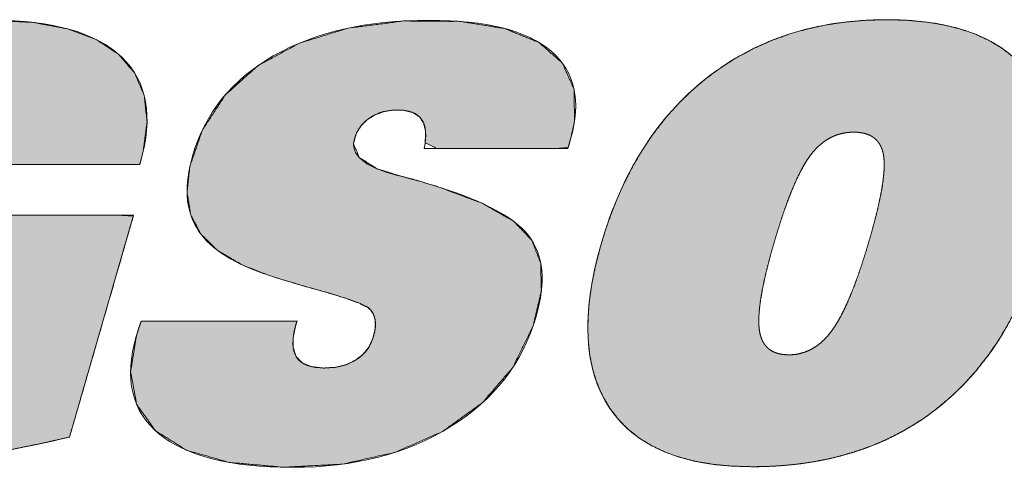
# Model space of a CAD drawing. Header units: millimetres. Extents: x 6 to 292, y 5 to 204.
# Tile 15 of 24: x 183.22 to 188.91, y 27.4 to 29.99. Entities that reach past the tile are written whole.
import ezdxf

# ---------------------------------------------------------------- set-up
doc = ezdxf.new("R2010")
doc.units = ezdxf.units.MM
doc.layers.add('细实线', color=7, linetype='Continuous')
doc.layers.add('阴影线', color=7, linetype='Continuous')

# ---------------------------------------------------------------- blocks, each defined once
blk = doc.blocks.new('DEGSON-LOGO')
at = {"layer": '阴影线', "linetype": 'Continuous', "lineweight": 5}
h = blk.add_hatch(color=7, dxfattribs=at)
edge = h.paths.add_edge_path()
edge.add_spline(control_points=[(12.8619, 1.9165), (12.8891, 1.9289), (12.9176, 1.9381), (12.9475, 1.9443)], knot_values=[0.28, 0.28, 0.28, 0.28, 0.31, 0.31, 0.31, 0.31], degree=3, periodic=0)
edge.add_spline(control_points=[(12.9475, 1.9443), (12.9773, 1.9505), (13.0086, 1.9536), (13.0411, 1.9536)], knot_values=[0.25, 0.25, 0.25, 0.25, 0.28, 0.28, 0.28, 0.28], degree=3, periodic=0)
edge.add_spline(control_points=[(13.0411, 1.9536), (13.0582, 1.9536), (13.0742, 1.9526), (13.0892, 1.9505)], knot_values=[0.22, 0.22, 0.22, 0.22, 0.25, 0.25, 0.25, 0.25], degree=3, periodic=0)
edge.add_spline(control_points=[(13.0892, 1.9505), (13.1042, 1.9485), (13.1181, 1.9454), (13.1309, 1.9413)], knot_values=[0.19, 0.19, 0.19, 0.19, 0.22, 0.22, 0.22, 0.22], degree=3, periodic=0)
edge.add_spline(control_points=[(13.1309, 1.9413), (13.1437, 1.9372), (13.1554, 1.932), (13.1661, 1.9259)], knot_values=[0.16, 0.16, 0.16, 0.16, 0.19, 0.19, 0.19, 0.19], degree=3, periodic=0)
edge.add_spline(control_points=[(13.1661, 1.9259), (13.1767, 1.9198), (13.1863, 1.9126), (13.1948, 1.9045)], knot_values=[0.129997, 0.129997, 0.129997, 0.129997, 0.16, 0.16, 0.16, 0.16], degree=3, periodic=0)
edge.add_spline(control_points=[(13.1948, 1.9045), (13.1962, 1.9032), (13.1976, 1.9018), (13.1989, 1.9004), (13.2057, 1.8932), (13.2115, 1.8854), (13.2164, 1.8771)], knot_values=[0.1, 0.1, 0.1, 0.1, 0.104997, 0.104997, 0.104997, 0.129997, 0.129997, 0.129997, 0.129997], degree=3, periodic=0)
edge.add_spline(control_points=[(13.2164, 1.8771), (13.2223, 1.867), (13.2269, 1.8562), (13.2302, 1.8445)], knot_values=[0.070003, 0.070003, 0.070003, 0.070003, 0.1, 0.1, 0.1, 0.1], degree=3, periodic=0)
edge.add_spline(control_points=[(13.2302, 1.8445), (13.2334, 1.8329), (13.2354, 1.8204), (13.2361, 1.8071)], knot_values=[0.04, 0.04, 0.04, 0.04, 0.070003, 0.070003, 0.070003, 0.070003], degree=3, periodic=0)
edge.add_spline(control_points=[(13.2361, 1.8071), (13.2367, 1.7938), (13.2361, 1.7798), (13.2342, 1.7649)], knot_values=[0.01, 0.01, 0.01, 0.01, 0.04, 0.04, 0.04, 0.04], degree=3, periodic=0)
edge.add_line((13.2342, 1.7649), (13.2926, 1.7497))
edge.add_line((13.2926, 1.7497), (13.5436, 1.7497))
edge.add_line((13.5436, 1.7497), (13.8559, 1.7497))
edge.add_line((13.8559, 1.7497), (14.0825, 1.7497))
edge.add_line((14.0825, 1.7497), (14.1179, 1.7502))
edge.add_line((14.1179, 1.7502), (14.1189, 1.7536))
edge.add_line((14.1189, 1.7536), (14.1202, 1.7583))
edge.add_line((14.1202, 1.7583), (14.1213, 1.7621))
edge.add_line((14.1213, 1.7621), (14.1376, 1.825))
edge.add_line((14.1376, 1.825), (14.1601, 1.9968))
edge.add_line((14.1601, 1.9968), (14.1438, 2.1478))
edge.add_line((14.1438, 2.1478), (14.0889, 2.2778))
edge.add_line((14.0889, 2.2778), (13.9953, 2.3869))
edge.add_line((13.9953, 2.3869), (13.8656, 2.4728))
edge.add_line((13.8656, 2.4728), (13.701, 2.5342))
edge.add_line((13.701, 2.5342), (13.5014, 2.5711))
edge.add_line((13.5014, 2.5711), (13.267, 2.5834))
edge.add_line((13.267, 2.5834), (12.954, 2.5641))
edge.add_line((12.954, 2.5641), (12.6649, 2.5061))
edge.add_line((12.6649, 2.5061), (12.4, 2.4095))
edge.add_line((12.4, 2.4095), (12.1592, 2.2743))
edge.add_line((12.1592, 2.2743), (11.9458, 2.1032))
edge.add_line((11.9458, 2.1032), (11.7659, 1.9008))
edge.add_line((11.7659, 1.9008), (11.6198, 1.6671))
edge.add_line((11.6198, 1.6671), (11.5076, 1.4022))
edge.add_line((11.5076, 1.4022), (11.4327, 1.1202))
edge.add_line((11.4327, 1.1202), (11.4055, 0.8641))
edge.add_line((11.4055, 0.8641), (11.4269, 0.6371))
edge.add_line((11.4269, 0.6371), (11.4967, 0.4392))
edge.add_line((11.4967, 0.4392), (11.6141, 0.2719))
edge.add_line((11.6141, 0.2719), (11.773, 0.1438))
edge.add_line((11.773, 0.1438), (11.9725, 0.0562))
edge.add_line((11.9725, 0.0562), (12.2126, 0.009))
edge.add_line((12.2126, 0.009), (12.4416, 0.0003))
edge.add_line((12.4416, 0.0003), (12.5843, 0.0044))
edge.add_line((12.5843, 0.0044), (12.732, 0.0137))
edge.add_line((12.732, 0.0137), (12.8847, 0.0281))
edge.add_line((12.8847, 0.0281), (13.0423, 0.0476))
edge.add_line((13.0423, 0.0476), (13.204, 0.0721))
edge.add_line((13.204, 0.0721), (13.3696, 0.1014))
edge.add_line((13.3696, 0.1014), (13.5389, 0.1357))
edge.add_line((13.5389, 0.1357), (13.7121, 0.175))
edge.add_line((13.7121, 0.175), (13.7269, 0.2259))
edge.add_line((13.7269, 0.2259), (13.7659, 0.3612))
edge.add_line((13.7659, 0.3612), (13.8216, 0.554))
edge.add_line((13.8216, 0.554), (13.8863, 0.7779))
edge.add_line((13.8863, 0.7779), (13.9523, 1.0061))
edge.add_line((13.9523, 1.0061), (14.0118, 1.2123))
edge.add_line((14.0118, 1.2123), (14.0573, 1.3697))
edge.add_line((14.0573, 1.3697), (14.081, 1.4517))
edge.add_line((14.081, 1.4517), (13.9958, 1.4577))
edge.add_spline(control_points=[(13.9958, 1.4577), (13.7508, 1.4577), (13.0596, 1.4577), (12.8671, 1.4577)], knot_values=[0.12, 0.12, 0.12, 0.12, 0.84, 0.84, 0.84, 0.84], degree=3, periodic=0)
edge.add_line((12.8671, 1.4577), (12.8112, 1.4382))
edge.add_line((12.8112, 1.4382), (12.7749, 1.3127))
edge.add_line((12.7749, 1.3127), (12.725, 1.1397))
edge.add_line((12.725, 1.1397), (12.6848, 1.0006))
edge.add_line((12.6848, 1.0006), (12.6811, 0.9669))
edge.add_spline(control_points=[(12.6811, 0.9669), (12.7161, 0.9669), (12.8952, 0.9669), (12.9714, 0.9669)], knot_values=[0.2, 0.2, 0.2, 0.2, 0.92, 0.92, 0.92, 0.92], degree=3, periodic=0)
edge.add_line((12.9714, 0.9669), (13.0054, 0.9656))
edge.add_line((13.0054, 0.9656), (12.9901, 0.9125))
edge.add_line((12.9901, 0.9125), (12.9623, 0.8162))
edge.add_line((12.9623, 0.8162), (12.9356, 0.7238))
edge.add_line((12.9356, 0.7238), (12.9237, 0.6825))
edge.add_spline(control_points=[(12.9237, 0.6825), (12.9115, 0.676), (12.8994, 0.6698), (12.8873, 0.6641)], knot_values=[0.97, 0.97, 0.97, 0.97, 1, 1, 1, 1], degree=3, periodic=0)
edge.add_spline(control_points=[(12.8873, 0.6641), (12.8753, 0.6584), (12.8633, 0.6531), (12.8513, 0.6481)], knot_values=[0.94, 0.94, 0.94, 0.94, 0.97, 0.97, 0.97, 0.97], degree=3, periodic=0)
edge.add_spline(control_points=[(12.8513, 0.6481), (12.8394, 0.6432), (12.8275, 0.6387), (12.8157, 0.6347)], knot_values=[0.91, 0.91, 0.91, 0.91, 0.94, 0.94, 0.94, 0.94], degree=3, periodic=0)
edge.add_spline(control_points=[(12.8157, 0.6347), (12.8039, 0.6306), (12.7922, 0.627), (12.7805, 0.6238)], knot_values=[0.88, 0.88, 0.88, 0.88, 0.91, 0.91, 0.91, 0.91], degree=3, periodic=0)
edge.add_spline(control_points=[(12.7805, 0.6238), (12.7786, 0.6232), (12.7767, 0.6227), (12.7747, 0.6222), (12.765, 0.6195), (12.7554, 0.6171), (12.7458, 0.615)], knot_values=[0.85, 0.85, 0.85, 0.85, 0.855, 0.855, 0.855, 0.88, 0.88, 0.88, 0.88], degree=3, periodic=0)
edge.add_spline(control_points=[(12.7458, 0.615), (12.7342, 0.6125), (12.7228, 0.6104), (12.7113, 0.6086)], knot_values=[0.82, 0.82, 0.82, 0.82, 0.85, 0.85, 0.85, 0.85], degree=3, periodic=0)
edge.add_spline(control_points=[(12.7113, 0.6086), (12.6999, 0.6069), (12.6885, 0.6055), (12.6772, 0.6045)], knot_values=[0.79, 0.79, 0.79, 0.79, 0.82, 0.82, 0.82, 0.82], degree=3, periodic=0)
edge.add_spline(control_points=[(12.6772, 0.6045), (12.6659, 0.6035), (12.6547, 0.6029), (12.6435, 0.6027)], knot_values=[0.76, 0.76, 0.76, 0.76, 0.79, 0.79, 0.79, 0.79], degree=3, periodic=0)
edge.add_spline(control_points=[(12.6435, 0.6027), (12.6398, 0.6026), (12.6361, 0.6025), (12.6324, 0.6025), (12.6117, 0.6025), (12.5924, 0.6038), (12.5743, 0.6062)], knot_values=[0.73, 0.73, 0.73, 0.73, 0.74, 0.74, 0.74, 0.76, 0.76, 0.76, 0.76], degree=3, periodic=0)
edge.add_spline(control_points=[(12.5743, 0.6062), (12.5472, 0.6099), (12.5231, 0.6164), (12.502, 0.6256)], knot_values=[0.7, 0.7, 0.7, 0.7, 0.73, 0.73, 0.73, 0.73], degree=3, periodic=0)
edge.add_spline(control_points=[(12.502, 0.6256), (12.4808, 0.6348), (12.4626, 0.6468), (12.4473, 0.6615)], knot_values=[0.669998, 0.669998, 0.669998, 0.669998, 0.7, 0.7, 0.7, 0.7], degree=3, periodic=0)
edge.add_spline(control_points=[(12.4473, 0.6615), (12.432, 0.6762), (12.4196, 0.6937), (12.4101, 0.7139)], knot_values=[0.64, 0.64, 0.64, 0.64, 0.669998, 0.669998, 0.669998, 0.669998], degree=3, periodic=0)
edge.add_spline(control_points=[(12.4101, 0.7139), (12.4054, 0.724), (12.4014, 0.7348), (12.3981, 0.7462), (12.3948, 0.7577), (12.3922, 0.7702), (12.3903, 0.7836)], knot_values=[0.61, 0.61, 0.61, 0.61, 0.625, 0.625, 0.625, 0.64, 0.64, 0.64, 0.64], degree=3, periodic=0)
edge.add_spline(control_points=[(12.3903, 0.7836), (12.3865, 0.8106), (12.3854, 0.8415), (12.3871, 0.8765)], knot_values=[0.58, 0.58, 0.58, 0.58, 0.61, 0.61, 0.61, 0.61], degree=3, periodic=0)
edge.add_spline(control_points=[(12.3871, 0.8765), (12.3887, 0.9115), (12.3932, 0.9505), (12.4003, 0.9935)], knot_values=[0.55, 0.55, 0.55, 0.55, 0.58, 0.58, 0.58, 0.58], degree=3, periodic=0)
edge.add_spline(control_points=[(12.4003, 0.9935), (12.4075, 1.0365), (12.4174, 1.0836), (12.43, 1.1347)], knot_values=[0.52, 0.52, 0.52, 0.52, 0.55, 0.55, 0.55, 0.55], degree=3, periodic=0)
edge.add_spline(control_points=[(12.43, 1.1347), (12.4385, 1.1687), (12.4481, 1.2046), (12.459, 1.2422), (12.465, 1.263), (12.471, 1.2832), (12.4771, 1.303)], knot_values=[0.49, 0.49, 0.49, 0.49, 0.51, 0.51, 0.51, 0.52, 0.52, 0.52, 0.52], degree=3, periodic=0)
edge.add_spline(control_points=[(12.4771, 1.303), (12.4954, 1.3624), (12.514, 1.4173), (12.5331, 1.4679)], knot_values=[0.46, 0.46, 0.46, 0.46, 0.49, 0.49, 0.49, 0.49], degree=3, periodic=0)
edge.add_spline(control_points=[(12.5331, 1.4679), (12.5521, 1.5184), (12.5715, 1.5646), (12.5913, 1.6065)], knot_values=[0.43, 0.43, 0.43, 0.43, 0.46, 0.46, 0.46, 0.46], degree=3, periodic=0)
edge.add_spline(control_points=[(12.5913, 1.6065), (12.6112, 1.6483), (12.6314, 1.6858), (12.652, 1.7189)], knot_values=[0.4, 0.4, 0.4, 0.4, 0.43, 0.43, 0.43, 0.43], degree=3, periodic=0)
edge.add_spline(control_points=[(12.652, 1.7189), (12.6691, 1.7465), (12.6866, 1.7711), (12.7043, 1.7926), (12.7078, 1.7969), (12.7114, 1.8011), (12.715, 1.8052)], knot_values=[0.37, 0.37, 0.37, 0.37, 0.395, 0.395, 0.395, 0.4, 0.4, 0.4, 0.4], degree=3, periodic=0)
edge.add_spline(control_points=[(12.715, 1.8052), (12.7368, 1.8299), (12.76, 1.8515), (12.7844, 1.8701)], knot_values=[0.34, 0.34, 0.34, 0.34, 0.37, 0.37, 0.37, 0.37], degree=3, periodic=0)
edge.add_spline(control_points=[(12.7844, 1.8701), (12.8089, 1.8886), (12.8348, 1.9041), (12.8619, 1.9165)], knot_values=[0.31, 0.31, 0.31, 0.31, 0.34, 0.34, 0.34, 0.34], degree=3, periodic=0)
h = blk.add_hatch(color=7, dxfattribs=at)
edge = h.paths.add_edge_path()
edge.add_line((15.9675, 2.577), (15.6421, 2.5794))
edge.add_line((15.6421, 2.5794), (15.3214, 2.5378))
edge.add_line((15.3214, 2.5378), (15.0404, 2.4513))
edge.add_line((15.0404, 2.4513), (14.8002, 2.3207))
edge.add_line((14.8002, 2.3207), (14.6121, 2.1521))
edge.add_line((14.6121, 2.1521), (14.4788, 1.9471))
edge.add_line((14.4788, 1.9471), (14.4074, 1.7386))
edge.add_line((14.4074, 1.7386), (14.3915, 1.5892))
edge.add_line((14.3915, 1.5892), (14.4125, 1.4593))
edge.add_line((14.4125, 1.4593), (14.4708, 1.3483))
edge.add_line((14.4708, 1.3483), (14.5694, 1.2521))
edge.add_line((14.5694, 1.2521), (14.7093, 1.1698))
edge.add_line((14.7093, 1.1698), (14.856, 1.1121))
edge.add_line((14.856, 1.1121), (14.9501, 1.0822))
edge.add_line((14.9501, 1.0822), (15.0634, 1.0486))
edge.add_line((15.0634, 1.0486), (15.1439, 1.0259))
edge.add_spline(control_points=[(15.1439, 1.0259), (15.1485, 1.0246), (15.1532, 1.0233), (15.1579, 1.022), (15.1704, 1.0185), (15.1824, 1.0151), (15.1941, 1.0117)], knot_values=[0.493571, 0.493571, 0.493571, 0.493571, 0.495999, 0.495999, 0.495999, 0.502428, 0.502428, 0.502428, 0.502428], degree=3, periodic=0)
edge.add_spline(control_points=[(15.1941, 1.0117), (15.2368, 0.9994), (15.2743, 0.9879), (15.3065, 0.9773)], knot_values=[0.47, 0.47, 0.47, 0.47, 0.493571, 0.493571, 0.493571, 0.493571], degree=3, periodic=0)
edge.add_spline(control_points=[(15.3065, 0.9773), (15.3387, 0.9667), (15.3656, 0.9569), (15.3873, 0.9479)], knot_values=[0.446429, 0.446429, 0.446429, 0.446429, 0.47, 0.47, 0.47, 0.47], degree=3, periodic=0)
edge.add_spline(control_points=[(15.3873, 0.9479), (15.4038, 0.941), (15.4172, 0.9347), (15.4276, 0.9287), (15.4297, 0.9275), (15.4316, 0.9263), (15.4335, 0.925)], knot_values=[0.422857, 0.422857, 0.422857, 0.422857, 0.440714, 0.440714, 0.440714, 0.446429, 0.446429, 0.446429, 0.446429], degree=3, periodic=0)
edge.add_spline(control_points=[(15.4335, 0.925), (15.4413, 0.9196), (15.4482, 0.9135), (15.454, 0.9067)], knot_values=[0.399284, 0.399284, 0.399284, 0.399284, 0.422857, 0.422857, 0.422857, 0.422857], degree=3, periodic=0)
edge.add_spline(control_points=[(15.454, 0.9067), (15.4599, 0.8998), (15.4647, 0.8921), (15.4685, 0.8836)], knot_values=[0.375714, 0.375714, 0.375714, 0.375714, 0.399284, 0.399284, 0.399284, 0.399284], degree=3, periodic=0)
edge.add_spline(control_points=[(15.4685, 0.8836), (15.4715, 0.8769), (15.4739, 0.8698), (15.4756, 0.8621), (15.4761, 0.86), (15.4765, 0.8579), (15.4769, 0.8558)], knot_values=[0.352143, 0.352143, 0.352143, 0.352143, 0.370714, 0.370714, 0.370714, 0.375714, 0.375714, 0.375714, 0.375714], degree=3, periodic=0)
edge.add_spline(control_points=[(15.4769, 0.8558), (15.4788, 0.8458), (15.4797, 0.8351), (15.4794, 0.8238)], knot_values=[0.328571, 0.328571, 0.328571, 0.328571, 0.352143, 0.352143, 0.352143, 0.352143], degree=3, periodic=0)
edge.add_spline(control_points=[(15.4794, 0.8238), (15.4792, 0.8125), (15.478, 0.8005), (15.4757, 0.7879)], knot_values=[0.305, 0.305, 0.305, 0.305, 0.328571, 0.328571, 0.328571, 0.328571], degree=3, periodic=0)
edge.add_spline(control_points=[(15.4757, 0.7879), (15.4738, 0.7775), (15.4712, 0.7667), (15.468, 0.7555), (15.467, 0.7521), (15.466, 0.7487), (15.4649, 0.7454)], knot_values=[0.281429, 0.281429, 0.281429, 0.281429, 0.300714, 0.300714, 0.300714, 0.305, 0.305, 0.305, 0.305], degree=3, periodic=0)
edge.add_spline(control_points=[(15.4649, 0.7454), (15.4588, 0.7271), (15.4509, 0.7102), (15.4412, 0.6946)], knot_values=[0.257855, 0.257855, 0.257855, 0.257855, 0.281429, 0.281429, 0.281429, 0.281429], degree=3, periodic=0)
edge.add_spline(control_points=[(15.4412, 0.6946), (15.4315, 0.679), (15.42, 0.6648), (15.4067, 0.652)], knot_values=[0.234286, 0.234286, 0.234286, 0.234286, 0.257855, 0.257855, 0.257855, 0.257855], degree=3, periodic=0)
edge.add_spline(control_points=[(15.4067, 0.652), (15.3955, 0.641), (15.383, 0.6311), (15.3692, 0.6222), (15.3667, 0.6206), (15.3642, 0.619), (15.3616, 0.6175)], knot_values=[0.210717, 0.210717, 0.210717, 0.210717, 0.230717, 0.230717, 0.230717, 0.234286, 0.234286, 0.234286, 0.234286], degree=3, periodic=0)
edge.add_spline(control_points=[(15.3616, 0.6175), (15.3448, 0.6073), (15.3269, 0.5989), (15.3078, 0.5923)], knot_values=[0.187147, 0.187147, 0.187147, 0.187147, 0.210717, 0.210717, 0.210717, 0.210717], degree=3, periodic=0)
edge.add_spline(control_points=[(15.3078, 0.5923), (15.2887, 0.5856), (15.2684, 0.5808), (15.247, 0.5777)], knot_values=[0.163571, 0.163571, 0.163571, 0.163571, 0.187147, 0.187147, 0.187147, 0.187147], degree=3, periodic=0)
edge.add_spline(control_points=[(15.247, 0.5777), (15.2281, 0.5749), (15.2084, 0.5736), (15.1878, 0.5736), (15.1845, 0.5736), (15.1813, 0.5736), (15.1781, 0.5737)], knot_values=[0.14, 0.14, 0.14, 0.14, 0.160714, 0.160714, 0.160714, 0.163571, 0.163571, 0.163571, 0.163571], degree=3, periodic=0)
edge.add_spline(control_points=[(15.1781, 0.5737), (15.1518, 0.5742), (15.1286, 0.577), (15.1083, 0.5821)], knot_values=[0.116429, 0.116429, 0.116429, 0.116429, 0.14, 0.14, 0.14, 0.14], degree=3, periodic=0)
edge.add_spline(control_points=[(15.1083, 0.5821), (15.088, 0.5872), (15.0707, 0.5945), (15.0563, 0.604)], knot_values=[0.092857, 0.092857, 0.092857, 0.092857, 0.116429, 0.116429, 0.116429, 0.116429], degree=3, periodic=0)
edge.add_spline(control_points=[(15.0563, 0.604), (15.0432, 0.6127), (15.0326, 0.6232), (15.0243, 0.6356), (15.0235, 0.6368), (15.0227, 0.6381), (15.022, 0.6393)], knot_values=[0.069286, 0.069286, 0.069286, 0.069286, 0.090714, 0.090714, 0.090714, 0.092857, 0.092857, 0.092857, 0.092857], degree=3, periodic=0)
edge.add_spline(control_points=[(15.022, 0.6393), (15.0136, 0.6533), (15.0079, 0.6697), (15.0051, 0.6885)], knot_values=[0.045714, 0.045714, 0.045714, 0.045714, 0.069286, 0.069286, 0.069286, 0.069286], degree=3, periodic=0)
edge.add_spline(control_points=[(15.0051, 0.6885), (15.0023, 0.7073), (15.0023, 0.7285), (15.0051, 0.7521)], knot_values=[0.022143, 0.022143, 0.022143, 0.022143, 0.045714, 0.045714, 0.045714, 0.045714], degree=3, periodic=0)
edge.add_spline(control_points=[(15.0051, 0.7521), (15.0077, 0.7743), (15.0128, 0.7986), (15.0204, 0.825)], knot_values=[0, 0, 0, 0, 0.022143, 0.022143, 0.022143, 0.022143], degree=3, periodic=0)
edge.add_line((15.0205, 0.825), (15.0205, 0.825))
edge.add_line((15.0205, 0.825), (15.0221, 0.8307))
edge.add_spline(control_points=[(15.0221, 0.8307), (15.023, 0.8338), (15.0241, 0.8375), (15.025, 0.8404)], knot_values=[0.32, 0.32, 0.32, 0.32, 0.65, 0.65, 0.65, 0.65], degree=3, periodic=0)
edge.add_line((15.025, 0.8404), (15.0261, 0.8453))
edge.add_line((15.0261, 0.8453), (14.7852, 0.8453))
edge.add_line((14.7852, 0.8453), (14.3563, 0.8453))
edge.add_line((14.3563, 0.8453), (14.1272, 0.8453))
edge.add_line((14.1272, 0.8453), (14.1251, 0.8401))
edge.add_line((14.1251, 0.8401), (14.123, 0.8346))
edge.add_line((14.123, 0.8346), (14.1208, 0.829))
edge.add_line((14.1208, 0.829), (14.1186, 0.8231))
edge.add_line((14.1186, 0.8231), (14.1165, 0.8171))
edge.add_line((14.1165, 0.8171), (14.1143, 0.8109))
edge.add_line((14.1143, 0.8109), (14.1142, 0.8105))
edge.add_line((14.1142, 0.8105), (14.1099, 0.7968))
edge.add_line((14.1099, 0.7968), (14.1098, 0.7965))
edge.add_line((14.1098, 0.7965), (14.1046, 0.7789))
edge.add_line((14.1046, 0.7789), (14.0984, 0.7576))
edge.add_line((14.0984, 0.7576), (14.0653, 0.5525))
edge.add_line((14.0653, 0.5525), (14.0999, 0.364))
edge.add_line((14.0999, 0.364), (14.2082, 0.2118))
edge.add_line((14.2082, 0.2118), (14.3879, 0.0988))
edge.add_line((14.3879, 0.0988), (14.6347, 0.0283))
edge.add_line((14.6347, 0.0283), (14.9485, 0.0005))
edge.add_line((14.9485, 0.0005), (15.2889, 0.0184))
edge.add_line((15.2889, 0.0184), (15.5956, 0.0874))
edge.add_line((15.5956, 0.0874), (15.8681, 0.2078))
edge.add_line((15.8681, 0.2078), (16.0989, 0.3742))
edge.add_line((16.0989, 0.3742), (16.2731, 0.5773))
edge.add_line((16.2731, 0.5773), (16.3904, 0.817))
edge.add_line((16.3904, 0.817), (16.438, 1.0188))
edge.add_line((16.438, 1.0188), (16.4342, 1.1795))
edge.add_line((16.4342, 1.1795), (16.3833, 1.3121))
edge.add_line((16.3833, 1.3121), (16.2776, 1.4223))
edge.add_line((16.2776, 1.4223), (16.099, 1.5245))
edge.add_line((16.099, 1.5245), (15.8467, 1.6196))
edge.add_line((15.8467, 1.6196), (15.7336, 1.6537))
edge.add_line((15.7336, 1.6537), (15.6821, 1.6679))
edge.add_line((15.6821, 1.6679), (15.6215, 1.6838))
edge.add_spline(control_points=[(15.6215, 1.6838), (15.615, 1.6855), (15.6083, 1.6872), (15.6014, 1.6889), (15.558, 1.7001), (15.5203, 1.7124), (15.4882, 1.7259)], knot_values=[0.318, 0.318, 0.318, 0.318, 0.324667, 0.324667, 0.324667, 0.34, 0.34, 0.34, 0.34], degree=3, periodic=0)
edge.add_spline(control_points=[(15.4882, 1.7259), (15.4423, 1.7452), (15.408, 1.7668), (15.3855, 1.7908)], knot_values=[0.296, 0.296, 0.296, 0.296, 0.318, 0.318, 0.318, 0.318], degree=3, periodic=0)
edge.add_spline(control_points=[(15.3855, 1.7908), (15.363, 1.8148), (15.3521, 1.8411), (15.3531, 1.8697)], knot_values=[0.274, 0.274, 0.274, 0.274, 0.296, 0.296, 0.296, 0.296], degree=3, periodic=0)
edge.add_spline(control_points=[(15.3531, 1.8697), (15.3534, 1.8793), (15.355, 1.8891), (15.3579, 1.8992), (15.3611, 1.9101), (15.365, 1.9206), (15.3696, 1.9306)], knot_values=[0.252, 0.252, 0.252, 0.252, 0.259333, 0.259333, 0.259333, 0.274, 0.274, 0.274, 0.274], degree=3, periodic=0)
edge.add_spline(control_points=[(15.3696, 1.9306), (15.3766, 1.9457), (15.3852, 1.9596), (15.3955, 1.9726)], knot_values=[0.23, 0.23, 0.23, 0.23, 0.252, 0.252, 0.252, 0.252], degree=3, periodic=0)
edge.add_spline(control_points=[(15.3955, 1.9726), (15.4058, 1.9855), (15.4178, 1.9974), (15.4315, 2.0082)], knot_values=[0.208, 0.208, 0.208, 0.208, 0.23, 0.23, 0.23, 0.23], degree=3, periodic=0)
edge.add_spline(control_points=[(15.4315, 2.0082), (15.4365, 2.0122), (15.4417, 2.016), (15.4472, 2.0197), (15.4566, 2.0261), (15.4664, 2.0319), (15.4765, 2.037)], knot_values=[0.186, 0.186, 0.186, 0.186, 0.194, 0.194, 0.194, 0.208, 0.208, 0.208, 0.208], degree=3, periodic=0)
edge.add_spline(control_points=[(15.4765, 2.037), (15.4924, 2.0449), (15.5091, 2.0512), (15.5267, 2.0558)], knot_values=[0.164, 0.164, 0.164, 0.164, 0.186, 0.186, 0.186, 0.186], degree=3, periodic=0)
edge.add_spline(control_points=[(15.5267, 2.0558), (15.5443, 2.0604), (15.5626, 2.0634), (15.5817, 2.0646)], knot_values=[0.142004, 0.142004, 0.142004, 0.142004, 0.164, 0.164, 0.164, 0.164], degree=3, periodic=0)
edge.add_spline(control_points=[(15.5817, 2.0646), (15.5893, 2.0652), (15.5969, 2.0654), (15.6047, 2.0654), (15.6186, 2.0654), (15.6316, 2.0647), (15.6437, 2.0633)], knot_values=[0.12, 0.12, 0.12, 0.12, 0.12867, 0.12867, 0.12867, 0.142004, 0.142004, 0.142004, 0.142004], degree=3, periodic=0)
edge.add_spline(control_points=[(15.6437, 2.0633), (15.6637, 2.0609), (15.6812, 2.0565), (15.6964, 2.0502)], knot_values=[0.098, 0.098, 0.098, 0.098, 0.12, 0.12, 0.12, 0.12], degree=3, periodic=0)
edge.add_spline(control_points=[(15.6964, 2.0502), (15.7115, 2.0439), (15.7242, 2.0356), (15.7346, 2.0252)], knot_values=[0.075997, 0.075997, 0.075997, 0.075997, 0.098, 0.098, 0.098, 0.098], degree=3, periodic=0)
edge.add_spline(control_points=[(15.7346, 2.0252), (15.739, 2.0209), (15.7429, 2.0161), (15.7465, 2.011), (15.7512, 2.0042), (15.7553, 1.9966), (15.7586, 1.9883)], knot_values=[0.054003, 0.054003, 0.054003, 0.054003, 0.063333, 0.063333, 0.063333, 0.075997, 0.075997, 0.075997, 0.075997], degree=3, periodic=0)
edge.add_spline(control_points=[(15.7586, 1.9883), (15.7644, 1.9739), (15.768, 1.9573), (15.7694, 1.9386)], knot_values=[0.032, 0.032, 0.032, 0.032, 0.054003, 0.054003, 0.054003, 0.054003], degree=3, periodic=0)
edge.add_spline(control_points=[(15.7694, 1.9386), (15.7708, 1.9198), (15.7701, 1.8989), (15.7671, 1.8758)], knot_values=[0.01, 0.01, 0.01, 0.01, 0.032, 0.032, 0.032, 0.032], degree=3, periodic=0)
edge.add_line((15.7671, 1.8758), (15.8327, 1.843))
edge.add_line((15.8327, 1.843), (16.189, 1.843))
edge.add_line((16.189, 1.843), (16.5345, 1.843))
edge.add_line((16.5345, 1.843), (16.5926, 1.847))
edge.add_line((16.5926, 1.847), (16.5991, 1.8694))
edge.add_line((16.5991, 1.8694), (16.6055, 1.8917))
edge.add_line((16.6055, 1.8917), (16.6296, 1.9982))
edge.add_line((16.6296, 1.9982), (16.6274, 2.1845))
edge.add_line((16.6274, 2.1845), (16.5588, 2.337))
edge.add_line((16.5588, 2.337), (16.4241, 2.4553))
edge.add_line((16.4241, 2.4553), (16.2267, 2.5355))
edge.add_line((16.2267, 2.5355), (15.9675, 2.577))
h = blk.add_hatch(color=7, dxfattribs=at)
h.paths.add_polyline_path([(17.6566, 0.0034), (17.7193, 0.0043), (17.781, 0.0067), (17.8418, 0.0109), (17.9014, 0.0166), (17.9601, 0.0241), (18.0177, 0.0332), (18.0743, 0.0439), (18.1299, 0.0563), (18.1844, 0.0704), (18.2379, 0.0861), (18.2904, 0.1034), (18.3419, 0.1224), (18.3923, 0.1431), (18.4417, 0.1654), (18.4901, 0.1894), (18.5375, 0.2151), (18.5838, 0.2424), (18.6291, 0.2714), (18.6734, 0.302), (18.7167, 0.3343), (18.7998, 0.4035), (18.8779, 0.4786), (18.9512, 0.5597), (19.0195, 0.6468), (19.0828, 0.7397), (19.1413, 0.8386), (19.1948, 0.9435), (19.2434, 1.0543), (19.2871, 1.171), (19.3258, 1.2937), (19.3575, 1.4147), (19.3809, 1.53), (19.3962, 1.6397), (19.4032, 1.7439), (19.4021, 1.8423), (19.3927, 1.9351), (19.3751, 2.0223), (19.3492, 2.1038), (19.3151, 2.1796), (19.2728, 2.2497), (19.2227, 2.3138), (19.165, 2.3711), (19.0998, 2.4217), (19.0271, 2.4655), (18.9469, 2.5026), (18.8591, 2.5329), (18.7638, 2.5565), (18.661, 2.5734), (18.5507, 2.5835), (18.4328, 2.5869), (18.3124, 2.5835), (18.1957, 2.5734), (18.0826, 2.5565), (17.9732, 2.5329), (17.8674, 2.5025), (17.7652, 2.4654), (17.6666, 2.4215), (17.5717, 2.3708), (17.4804, 2.3134), (17.3926, 2.2491), (17.3092, 2.1787), (17.2308, 2.1026), (17.1574, 2.0209), (17.089, 1.9335), (17.0256, 1.8405), (16.9672, 1.7418), (16.9138, 1.6374), (16.8655, 1.5274), (16.8221, 1.4117), (16.7837, 1.2902), (16.7523, 1.1704), (16.7291, 1.0562), (16.7139, 0.9474), (16.7069, 0.8441), (16.7079, 0.7463), (16.717, 0.6541), (16.7342, 0.5674), (16.7596, 0.4863), (16.793, 0.4107), (16.8345, 0.3406), (16.8837, 0.2766), (16.9402, 0.2193), (17.0041, 0.1687), (17.0753, 0.1248), (17.1538, 0.0878), (17.2397, 0.0574), (17.3329, 0.0338), (17.4335, 0.0169), (17.5413, 0.0068)])
h.paths.add_polyline_path([(18.2416, 1.9368), (18.2149, 1.9357), (18.189, 1.9323), (18.1638, 1.9267), (18.1394, 1.9189), (18.1158, 1.9087), (18.093, 1.8964), (18.071, 1.8818), (18.0498, 1.865), (18.0294, 1.8459), (18.0098, 1.8246), (17.991, 1.8011), (17.9726, 1.7747), (17.9542, 1.7445), (17.9356, 1.7104), (17.9169, 1.6724), (17.898, 1.6306), (17.8791, 1.5849), (17.86, 1.5353), (17.8409, 1.4819), (17.8216, 1.4246), (17.8021, 1.3634), (17.7826, 1.2983), (17.7646, 1.2349), (17.7488, 1.1758), (17.735, 1.1201), (17.7233, 1.0679), (17.7135, 1.0191), (17.7057, 0.9738), (17.6999, 0.9319), (17.6961, 0.8934), (17.6943, 0.8584), (17.6945, 0.8269), (17.6967, 0.7988), (17.7008, 0.774), (17.7071, 0.7514), (17.7154, 0.7311), (17.7257, 0.7131), (17.7381, 0.6973), (17.7526, 0.6838), (17.769, 0.6725), (17.7876, 0.6636), (17.8082, 0.6569), (17.8308, 0.6524), (17.8555, 0.6503), (17.882, 0.6504), (17.9083, 0.6529), (17.9339, 0.6579), (17.9587, 0.6652), (17.9828, 0.6749), (18.0062, 0.687), (18.0288, 0.7015), (18.0507, 0.7184), (18.0718, 0.7376), (18.0922, 0.7593), (18.1118, 0.7834), (18.1307, 0.81), (18.1496, 0.8402), (18.1686, 0.8742), (18.1878, 0.9121), (18.207, 0.9538), (18.2263, 0.9993), (18.2458, 1.0486), (18.2653, 1.1017), (18.285, 1.1587), (18.3047, 1.2194), (18.3245, 1.284), (18.3437, 1.3497), (18.36, 1.4092), (18.3744, 1.4652), (18.3868, 1.5176), (18.3971, 1.5665), (18.4055, 1.612), (18.4118, 1.6539), (18.4162, 1.6923), (18.4186, 1.7272), (18.419, 1.7587), (18.4173, 1.7866), (18.4142, 1.8085), (18.4117, 1.8199), (18.4087, 1.8308), (18.4051, 1.8412), (18.4011, 1.851), (18.3966, 1.8603), (18.3915, 1.869), (18.386, 1.8772), (18.3799, 1.8849), (18.3733, 1.8921), (18.3662, 1.8987), (18.3587, 1.9048), (18.3506, 1.9104), (18.3419, 1.9154), (18.3328, 1.9199), (18.3232, 1.9239), (18.3131, 1.9273), (18.3024, 1.9302), (18.2913, 1.9326), (18.2796, 1.9345), (18.2675, 1.9358), (18.2548, 1.9366)])
at = {"color": 7, "linetype": 'Continuous', "lineweight": 13}
for points, degree, knots in [([(13.7121, 0.175), (13.4689, 0.117), (13.2368, 0.0735), (13.0157, 0.044), (12.7946, 0.0144), (12.5875, 0), (12.3951, 0), (11.996, 0), (11.7141, 0.117), (11.5499, 0.3511), (11.3854, 0.5857), (11.3615, 0.9043), (11.4777, 1.307), (11.5944, 1.7108), (11.8091, 2.0249), (12.1215, 2.248), (12.4333, 2.4716), (12.8157, 2.5834), (13.267, 2.5834), (13.6169, 2.5834), (13.8657, 2.5121), (14.0136, 2.3702), (14.1614, 2.2283), (14.1975, 2.026), (14.1216, 1.763)], 3, [0, 0, 0, 0, 0.125, 0.125, 0.125, 0.25, 0.25, 0.25, 0.375, 0.375, 0.375, 0.5, 0.5, 0.5, 0.625, 0.625, 0.625, 0.75, 0.75, 0.75, 0.875, 0.875, 0.875, 1, 1, 1, 1]), ([(13.7121, 0.175), (13.5389, 0.1357), (13.3696, 0.1014), (13.204, 0.0721), (13.0423, 0.0476), (12.8847, 0.0281), (12.732, 0.0137), (12.5843, 0.0044), (12.4416, 0.0003), (12.2126, 0.009), (11.9725, 0.0562), (11.773, 0.1438), (11.6141, 0.2719), (11.4967, 0.4392), (11.4269, 0.6371), (11.4055, 0.8641), (11.4327, 1.1202), (11.5076, 1.4022), (11.6198, 1.6671), (11.7659, 1.9008), (11.9458, 2.1032), (12.1592, 2.2743), (12.4, 2.4095), (12.6649, 2.5061), (12.954, 2.5641), (13.267, 2.5834), (13.5014, 2.5711), (13.701, 2.5342), (13.8656, 2.4728), (13.9953, 2.3869), (14.0889, 2.2778), (14.1438, 2.1478), (14.1601, 1.9968), (14.1376, 1.825), (14.1213, 1.7621), (14.1202, 1.7583), (14.1189, 1.7536), (14.1179, 1.7502), (14.0825, 1.7497), (13.8559, 1.7497), (13.5436, 1.7497), (13.2926, 1.7497), (13.2342, 1.7649), (13.2361, 1.8071), (13.2302, 1.8445), (13.2164, 1.8771), (13.1948, 1.9045), (13.1661, 1.9259), (13.1309, 1.9413), (13.0892, 1.9505), (13.0411, 1.9536), (12.9475, 1.9443), (12.8619, 1.9165), (12.7844, 1.8701), (12.715, 1.8052), (12.652, 1.7189), (12.5913, 1.6065), (12.5331, 1.4679), (12.4771, 1.303), (12.43, 1.1347), (12.4003, 0.9935), (12.3871, 0.8765), (12.3903, 0.7836), (12.4101, 0.7139), (12.4473, 0.6615), (12.502, 0.6256), (12.5743, 0.6062), (12.6435, 0.6027), (12.6772, 0.6045), (12.7113, 0.6086), (12.7458, 0.615), (12.7805, 0.6238), (12.8157, 0.6347), (12.8513, 0.6481), (12.8873, 0.6641), (12.9237, 0.6825), (12.9356, 0.7238), (12.9623, 0.8162), (12.9901, 0.9125), (13.0054, 0.9656), (12.9714, 0.9669), (12.8701, 0.9669), (12.755, 0.9669), (12.6811, 0.9669), (12.6848, 1.0006), (12.725, 1.1397), (12.7749, 1.3127), (12.8112, 1.4382), (12.8671, 1.4577), (13.1909, 1.4577), (13.6371, 1.4577), (13.9958, 1.4577), (14.081, 1.4517), (14.0573, 1.3697), (14.0118, 1.2123), (13.9523, 1.0061), (13.8863, 0.7779), (13.8216, 0.554), (13.7659, 0.3612), (13.7269, 0.2259), (13.7121, 0.175)], 1, [0, 0, 0.012583, 0.024827, 0.03674, 0.048331, 0.059582, 0.070447, 0.080935, 0.091051, 0.107291, 0.124629, 0.140069, 0.154528, 0.169008, 0.183883, 0.200038, 0.218282, 0.238958, 0.259339, 0.278866, 0.298055, 0.317438, 0.337005, 0.356988, 0.377875, 0.400093, 0.41673, 0.431109, 0.44356, 0.454583, 0.464764, 0.474766, 0.485523, 0.497806, 0.502408, 0.502686, 0.503031, 0.503282, 0.505788, 0.521841, 0.543968, 0.561757, 0.566033, 0.56903, 0.571714, 0.574216, 0.576693, 0.579229, 0.58195, 0.584976, 0.588391, 0.595057, 0.601433, 0.607832, 0.614562, 0.622138, 0.631188, 0.641841, 0.654177, 0.666564, 0.676784, 0.685127, 0.691711, 0.69685, 0.701401, 0.706037, 0.711343, 0.716254, 0.718646, 0.721079, 0.723562, 0.726102, 0.728709, 0.731408, 0.7342, 0.737087, 0.740132, 0.746947, 0.754051, 0.757966, 0.760378, 0.76756, 0.775714, 0.780952, 0.783352, 0.793608, 0.806366, 0.815622, 0.81982, 0.842758, 0.874376, 0.899794, 0.90584, 0.911889, 0.923495, 0.938698, 0.955536, 0.972046, 0.986268, 0.99624, 1, 1]), ([(14.1272, 0.8453), (14.3563, 0.8453), (14.7852, 0.8453), (15.0261, 0.8453), (15.025, 0.8404), (15.0221, 0.8307), (15.0205, 0.825), (15.0051, 0.7521), (15.0051, 0.6885), (15.022, 0.6393), (15.0563, 0.604), (15.1083, 0.5821), (15.1781, 0.5737), (15.247, 0.5777), (15.3078, 0.5923), (15.3616, 0.6175), (15.4067, 0.652), (15.4412, 0.6946), (15.4649, 0.7454), (15.4757, 0.7879), (15.4794, 0.8238), (15.4769, 0.8558), (15.4685, 0.8836), (15.454, 0.9067), (15.4335, 0.925), (15.3873, 0.9479), (15.3065, 0.9773), (15.1941, 1.0117), (15.0634, 1.0486), (14.9501, 1.0822), (14.856, 1.1121), (14.7093, 1.1698), (14.5694, 1.2521), (14.4708, 1.3483), (14.4125, 1.4593), (14.3915, 1.5892), (14.4074, 1.7386), (14.4788, 1.9471), (14.6121, 2.1521), (14.8002, 2.3207), (15.0404, 2.4513), (15.3214, 2.5378), (15.6421, 2.5794), (15.9675, 2.577), (16.2267, 2.5355), (16.4241, 2.4553), (16.5588, 2.337), (16.6274, 2.1845), (16.6296, 1.9982), (16.6055, 1.8917), (16.5991, 1.8694), (16.5926, 1.847), (16.5345, 1.843), (16.189, 1.843), (15.8327, 1.843), (15.7671, 1.8758), (15.7694, 1.9386), (15.7586, 1.9883), (15.7346, 2.0252), (15.6964, 2.0502), (15.6437, 2.0633), (15.5817, 2.0646), (15.5267, 2.0558), (15.4765, 2.037), (15.4315, 2.0082), (15.3955, 1.9726), (15.3696, 1.9306), (15.3531, 1.8697), (15.3855, 1.7908), (15.4882, 1.7259), (15.6215, 1.6838), (15.6821, 1.6679), (15.7336, 1.6537), (15.8467, 1.6196), (16.099, 1.5245), (16.2776, 1.4223), (16.3833, 1.3121), (16.4342, 1.1795), (16.438, 1.0188), (16.3904, 0.817), (16.2731, 0.5773), (16.0989, 0.3742), (15.8681, 0.2078), (15.5956, 0.0874), (15.2889, 0.0184), (14.9485, 0.0005), (14.6347, 0.0283), (14.3879, 0.0988), (14.2082, 0.2118), (14.0999, 0.364), (14.0653, 0.5525), (14.0984, 0.7576), (14.1046, 0.7789), (14.1099, 0.7968), (14.1143, 0.8109), (14.1165, 0.8171), (14.1186, 0.8231), (14.1208, 0.829), (14.123, 0.8346), (14.1251, 0.8401), (14.1272, 0.8453)], 1, [0, 0, 0.01784, 0.051233, 0.069988, 0.070381, 0.071166, 0.071628, 0.077428, 0.08238, 0.086429, 0.090265, 0.094658, 0.100131, 0.105505, 0.110373, 0.115003, 0.119424, 0.123693, 0.128054, 0.131469, 0.134282, 0.136781, 0.139042, 0.141161, 0.143305, 0.147318, 0.154016, 0.163169, 0.173744, 0.182944, 0.190632, 0.202899, 0.215541, 0.226268, 0.236026, 0.24627, 0.257968, 0.275124, 0.294166, 0.313838, 0.335123, 0.358018, 0.383195, 0.408527, 0.428968, 0.445553, 0.459511, 0.472536, 0.487037, 0.495541, 0.49735, 0.499159, 0.503694, 0.530593, 0.558337, 0.564047, 0.568938, 0.572902, 0.576331, 0.579886, 0.58411, 0.588935, 0.593275, 0.597451, 0.601605, 0.605553, 0.609389, 0.614303, 0.620946, 0.630408, 0.641295, 0.64617, 0.650325, 0.659525, 0.680516, 0.696541, 0.708428, 0.71949, 0.732004, 0.748152, 0.768923, 0.789758, 0.811916, 0.835108, 0.859585, 0.886126, 0.91065, 0.930633, 0.94716, 0.961706, 0.976632, 0.992805, 0.994534, 0.995982, 0.997139, 0.99765, 0.998148, 0.998633, 0.999103, 0.999559, 1, 1]), ([(15.0204, 0.825), (14.9959, 0.7398), (14.9973, 0.6767), (15.0243, 0.6356), (15.0518, 0.5944), (15.106, 0.5736), (15.1878, 0.5736), (15.259, 0.5736), (15.3193, 0.5898), (15.3692, 0.6222), (15.4184, 0.6541), (15.4516, 0.6987), (15.468, 0.7555), (15.4801, 0.7972), (15.4827, 0.8326), (15.4756, 0.8621), (15.4691, 0.8916), (15.4528, 0.9137), (15.4276, 0.9287), (15.3859, 0.9525), (15.2962, 0.9832), (15.1579, 1.022), (15.0194, 1.0602), (14.9108, 1.0932), (14.8312, 1.1205), (14.6401, 1.1871), (14.5118, 1.2746), (14.4471, 1.3835), (14.3823, 1.4918), (14.374, 1.6297), (14.4224, 1.7978), (14.4943, 2.0463), (14.6498, 2.2399), (14.8894, 2.3771), (15.1289, 2.5145), (15.4293, 2.5834), (15.7901, 2.5834), (16.1193, 2.5834), (16.3536, 2.5243), (16.4933, 2.4061), (16.6328, 2.2874), (16.6707, 2.1175), (16.6067, 1.8957)], 3, [0, 0, 0, 0, 0.071429, 0.071429, 0.071429, 0.142857, 0.142857, 0.142857, 0.214286, 0.214286, 0.214286, 0.285714, 0.285714, 0.285714, 0.357143, 0.357143, 0.357143, 0.428571, 0.428571, 0.428571, 0.5, 0.5, 0.5, 0.571429, 0.571429, 0.571429, 0.642857, 0.642857, 0.642857, 0.714286, 0.714286, 0.714286, 0.785714, 0.785714, 0.785714, 0.857143, 0.857143, 0.857143, 0.928571, 0.928571, 0.928571, 1, 1, 1, 1]), ([(17.6566, 0.0034), (17.6566, 0.0034), (17.6566, 0.0034), (17.6566, 0.0034), (17.2603, 0.0034), (16.9862, 0.1159), (16.8345, 0.3406), (16.6826, 0.5648), (16.6657, 0.8818), (16.7837, 1.2902), (16.9033, 1.7045), (17.1062, 2.0238), (17.3926, 2.2491), (17.679, 2.4745), (18.0255, 2.5869), (18.4328, 2.5869), (18.8383, 2.5869), (19.1181, 2.4745), (19.2728, 2.2497), (19.4277, 2.0255), (19.4449, 1.7062), (19.3258, 1.2937), (19.2049, 0.8749), (19.0018, 0.5551), (18.7167, 0.3343), (18.4317, 0.1135), (18.0784, 0.0034), (17.6566, 0.0034)], 3, [0, 0, 0, 0, 0.1, 0.1, 0.1, 0.2, 0.2, 0.2, 0.3, 0.3, 0.3, 0.4, 0.4, 0.4, 0.5, 0.5, 0.5, 0.6, 0.6, 0.6, 0.7, 0.7, 0.7, 0.8, 0.8, 0.8, 1, 1, 1, 1]), ([(17.6566, 0.0034), (17.5413, 0.0068), (17.4335, 0.0169), (17.3329, 0.0338), (17.2397, 0.0574), (17.1538, 0.0878), (17.0753, 0.1248), (17.0041, 0.1687), (16.9402, 0.2193), (16.8837, 0.2766), (16.8345, 0.3406), (16.793, 0.4107), (16.7596, 0.4863), (16.7342, 0.5674), (16.717, 0.6541), (16.7079, 0.7463), (16.7069, 0.8441), (16.7139, 0.9474), (16.7291, 1.0562), (16.7523, 1.1704), (16.7837, 1.2902), (16.8221, 1.4117), (16.8655, 1.5274), (16.9138, 1.6374), (16.9672, 1.7418), (17.0256, 1.8405), (17.089, 1.9335), (17.1574, 2.0209), (17.2308, 2.1026), (17.3092, 2.1787), (17.3926, 2.2491), (17.4804, 2.3134), (17.5717, 2.3708), (17.6666, 2.4215), (17.7652, 2.4654), (17.8674, 2.5025), (17.9732, 2.5329), (18.0826, 2.5565), (18.1957, 2.5734), (18.3124, 2.5835), (18.4328, 2.5869), (18.5507, 2.5835), (18.661, 2.5734), (18.7638, 2.5565), (18.8591, 2.5329), (18.9469, 2.5026), (19.0271, 2.4655), (19.0998, 2.4217), (19.165, 2.3711), (19.2227, 2.3138), (19.2728, 2.2497), (19.3151, 2.1796), (19.3492, 2.1038), (19.3751, 2.0223), (19.3927, 1.9351), (19.4021, 1.8423), (19.4032, 1.7439), (19.3962, 1.6397), (19.3809, 1.53), (19.3575, 1.4147), (19.3258, 1.2937), (19.2871, 1.171), (19.2434, 1.0543), (19.1948, 0.9435), (19.1413, 0.8386), (19.0828, 0.7397), (19.0195, 0.6468), (18.9512, 0.5597), (18.8779, 0.4786), (18.7998, 0.4035), (18.7167, 0.3343), (18.6734, 0.302), (18.6291, 0.2714), (18.5838, 0.2424), (18.5375, 0.2151), (18.4901, 0.1894), (18.4417, 0.1654), (18.3923, 0.1431), (18.3419, 0.1224), (18.2904, 0.1034), (18.2379, 0.0861), (18.1844, 0.0704), (18.1299, 0.0563), (18.0743, 0.0439), (18.0177, 0.0332), (17.9601, 0.0241), (17.9014, 0.0166), (17.8418, 0.0109), (17.781, 0.0067), (17.7193, 0.0043), (17.6566, 0.0034)], 1, [0, 0, 0.013728, 0.026633, 0.038776, 0.050228, 0.061075, 0.07142, 0.081378, 0.091081, 0.100668, 0.110286, 0.119984, 0.129829, 0.139954, 0.150481, 0.161519, 0.173163, 0.185491, 0.198573, 0.212463, 0.22721, 0.242377, 0.257098, 0.271416, 0.285378, 0.299036, 0.312443, 0.325658, 0.338741, 0.351752, 0.364754, 0.377702, 0.390552, 0.403369, 0.41622, 0.429168, 0.442279, 0.455614, 0.46923, 0.483182, 0.497522, 0.51157, 0.524769, 0.537178, 0.548869, 0.559927, 0.570453, 0.580564, 0.590391, 0.600076, 0.609768, 0.619522, 0.629421, 0.639602, 0.650192, 0.661303, 0.673031, 0.685458, 0.698652, 0.71267, 0.727559, 0.742883, 0.757728, 0.772138, 0.786159, 0.799843, 0.813244, 0.826421, 0.839434, 0.852347, 0.865226, 0.871655, 0.878068, 0.884473, 0.890879, 0.897294, 0.903727, 0.910185, 0.916677, 0.923212, 0.929797, 0.936439, 0.943148, 0.949929, 0.95679, 0.963737, 0.970779, 0.97792, 0.985166, 0.992525, 1, 1]), ([(15.7617, 1.843), (15.7767, 1.9189), (15.7715, 1.975), (15.7465, 2.011), (15.7212, 2.0475), (15.6742, 2.0654), (15.6047, 2.0654), (15.545, 2.0654), (15.492, 2.0504), (15.4472, 2.0197), (15.4018, 1.989), (15.3723, 1.949), (15.3579, 1.8992), (15.3314, 1.8076), (15.4126, 1.7376), (15.6014, 1.6889), (15.6699, 1.6714), (15.7248, 1.657), (15.7651, 1.6443), (16.0774, 1.5538), (16.277, 1.4524), (16.3639, 1.3401), (16.4506, 1.2271), (16.4653, 1.0712), (16.4079, 0.8725), (16.3304, 0.6042), (16.166, 0.3917), (15.9139, 0.2352), (15.6623, 0.0782), (15.3582, 0), (15.0018, 0), (14.6409, 0), (14.3823, 0.0654), (14.2264, 0.1958), (14.0707, 0.3267), (14.0278, 0.5133), (14.0977, 0.7555), (14.1046, 0.7792), (14.1098, 0.7972), (14.1142, 0.8105), (14.1185, 0.8233), (14.123, 0.8349), (14.1272, 0.8453)], 3, [0, 0, 0, 0, 0.066667, 0.066667, 0.066667, 0.133333, 0.133333, 0.133333, 0.2, 0.2, 0.2, 0.266667, 0.266667, 0.266667, 0.333333, 0.333333, 0.333333, 0.4, 0.4, 0.4, 0.466667, 0.466667, 0.466667, 0.533333, 0.533333, 0.533333, 0.6, 0.6, 0.6, 0.666667, 0.666667, 0.666667, 0.733333, 0.733333, 0.733333, 0.8, 0.8, 0.8, 0.866667, 0.866667, 0.866667, 1, 1, 1, 1]), ([(18.2416, 1.9368), (18.2149, 1.9357), (18.189, 1.9323), (18.1638, 1.9267), (18.1394, 1.9189), (18.1158, 1.9087), (18.093, 1.8964), (18.071, 1.8818), (18.0498, 1.865), (18.0294, 1.8459), (18.0098, 1.8246), (17.991, 1.8011), (17.9726, 1.7747), (17.9542, 1.7445), (17.9356, 1.7104), (17.9169, 1.6724), (17.898, 1.6306), (17.8791, 1.5849), (17.86, 1.5353), (17.8409, 1.4819), (17.8216, 1.4246), (17.8021, 1.3634), (17.7826, 1.2983), (17.7646, 1.2349), (17.7488, 1.1758), (17.735, 1.1201), (17.7233, 1.0679), (17.7135, 1.0191), (17.7057, 0.9738), (17.6999, 0.9319), (17.6961, 0.8934), (17.6943, 0.8584), (17.6945, 0.8269), (17.6967, 0.7988), (17.7008, 0.774), (17.7071, 0.7514), (17.7154, 0.7311), (17.7257, 0.7131), (17.7381, 0.6973), (17.7526, 0.6838), (17.769, 0.6725), (17.7876, 0.6636), (17.8082, 0.6569), (17.8308, 0.6524), (17.8555, 0.6503), (17.882, 0.6504), (17.9083, 0.6529), (17.9339, 0.6579), (17.9587, 0.6652), (17.9828, 0.6749), (18.0062, 0.687), (18.0288, 0.7015), (18.0507, 0.7184), (18.0718, 0.7376), (18.0922, 0.7593), (18.1118, 0.7834), (18.1307, 0.81), (18.1496, 0.8402), (18.1686, 0.8742), (18.1878, 0.9121), (18.207, 0.9538), (18.2263, 0.9993), (18.2458, 1.0486), (18.2653, 1.1017), (18.285, 1.1587), (18.3047, 1.2194), (18.3245, 1.284), (18.3437, 1.3497), (18.36, 1.4092), (18.3744, 1.4652), (18.3868, 1.5176), (18.3971, 1.5665), (18.4055, 1.612), (18.4118, 1.6539), (18.4162, 1.6923), (18.4186, 1.7272), (18.419, 1.7587), (18.4173, 1.7866), (18.4142, 1.8085), (18.4117, 1.8199), (18.4087, 1.8308), (18.4051, 1.8412), (18.4011, 1.851), (18.3966, 1.8603), (18.3915, 1.869), (18.386, 1.8772), (18.3799, 1.8849), (18.3733, 1.8921), (18.3662, 1.8987), (18.3587, 1.9048), (18.3506, 1.9104), (18.3419, 1.9154), (18.3328, 1.9199), (18.3232, 1.9239), (18.3131, 1.9273), (18.3024, 1.9302), (18.2913, 1.9326), (18.2796, 1.9345), (18.2675, 1.9358), (18.2548, 1.9366), (18.2416, 1.9368)], 1, [0, 0, 0.008312, 0.016447, 0.024466, 0.032437, 0.040425, 0.048495, 0.056713, 0.065139, 0.073829, 0.082834, 0.0922, 0.102201, 0.113225, 0.125308, 0.138476, 0.152748, 0.16814, 0.184665, 0.202332, 0.221152, 0.24113, 0.262273, 0.282766, 0.301807, 0.319655, 0.336318, 0.351802, 0.366117, 0.379276, 0.391295, 0.402195, 0.412004, 0.420763, 0.428613, 0.435895, 0.442718, 0.449188, 0.455431, 0.461585, 0.467797, 0.474206, 0.480942, 0.488117, 0.495822, 0.504082, 0.512305, 0.520409, 0.528467, 0.536553, 0.54474, 0.5531, 0.561698, 0.570596, 0.579849, 0.589507, 0.599665, 0.610752, 0.622884, 0.636082, 0.650366, 0.66575, 0.682245, 0.69986, 0.718602, 0.738477, 0.75949, 0.780803, 0.799997, 0.817974, 0.83474, 0.850303, 0.864675, 0.877868, 0.889899, 0.900789, 0.910568, 0.919272, 0.926161, 0.9298, 0.933315, 0.936718, 0.940021, 0.943238, 0.946382, 0.94947, 0.952518, 0.955541, 0.958559, 0.961587, 0.964644, 0.967746, 0.970909, 0.974148, 0.977478, 0.980911, 0.984459, 0.988133, 0.991942, 0.995895, 1, 1])]:
    blk.add_open_spline(points, degree=degree, knots=knots, dxfattribs=at)
for points in [[(16.6067, 1.8957), (16.6067, 1.8957), (16.5915, 1.843), (16.5915, 1.843)], [(16.5915, 1.843), (16.5915, 1.843), (15.7617, 1.843), (15.7617, 1.843)], [(14.1177, 1.7497), (14.1177, 1.7497), (13.2318, 1.7497), (13.2318, 1.7497)], [(14.1216, 1.763), (14.1216, 1.763), (14.1177, 1.7497), (14.1177, 1.7497)], [(12.8168, 1.4577), (12.8168, 1.4577), (14.0827, 1.4577), (14.0827, 1.4577)], [(14.0827, 1.4577), (14.0827, 1.4577), (13.7121, 0.175), (13.7121, 0.175)], [(14.1272, 0.8453), (14.1272, 0.8453), (15.0264, 0.8453), (15.0264, 0.8453)], [(15.0264, 0.8453), (15.0264, 0.8453), (15.0204, 0.825), (15.0204, 0.825)]]:
    blk.add_open_spline(points, degree=3, dxfattribs=at)

msp = doc.modelspace()

# ---------------------------------------------------------------- block references
at = {"layer": '细实线', "color": 7}
msp.add_blockref('DEGSON-LOGO', (169.7959, 27.4025), dxfattribs=at)

doc.saveas('drawing.dxf')
